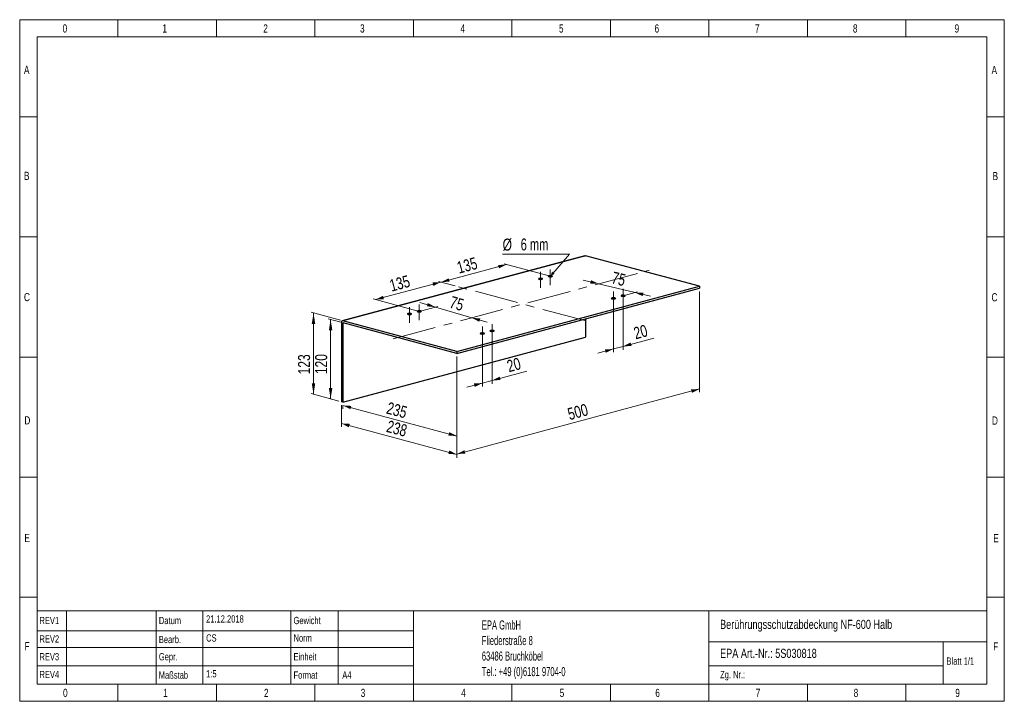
# Model space of a CAD drawing. Header units: millimetres. Extents: x 5 to 292, y 5 to 204.
import ezdxf

# ---------------------------------------------------------------- set-up
doc = ezdxf.new("R2010")
doc.units = ezdxf.units.MM
doc.linetypes.add('CENTERX2', pattern=[20.32, 12.7, -2.54, 2.54, -2.54])
doc.styles.add('SLDTEXTSTYLE0', font='TXT', dxfattribs={"width": 0.75})
doc.styles.add('SLDTEXTSTYLE1', font='TXT', dxfattribs={"width": 0.605})
doc.styles.add('SLDTEXTSTYLE2', font='TXT', dxfattribs={"width": 0.6875})
doc.dimstyles.new('SLDDIMSTYLE0', dxfattribs={"dimtxt": 3.5, "dimasz": 3.302, "dimexe": 0, "dimexo": 0.0625, "dimgap": 0.875, "dimtad": 1, "dimlfac": 5, "dimrnd": 1e-09, "dimzin": 12, "dimdsep": 46, "dimtxsty": 'SLDTEXTSTYLE0', "dimsah": 1, "dimcen": 0.09, "dimadec": 0, "dimazin": 3, "dimtfac": 1, "dimtofl": 0, "dimtmove": 0, "dimatfit": 3, "dimfxl": 1, "dimfrac": 2, "dimtolj": 1, "dimtzin": 12, "dimarcsym": 0})
doc.dimstyles.new('SLDDIMSTYLE1', dxfattribs={"dimtxt": 3.5, "dimasz": 3.302, "dimexe": 0, "dimexo": 0.0625, "dimgap": 0.875, "dimtad": 1, "dimdec": 0, "dimlfac": 5, "dimrnd": 1e-09, "dimzin": 12, "dimdsep": 46, "dimtxsty": 'SLDTEXTSTYLE0', "dimsah": 1, "dimcen": 0.09, "dimadec": 0, "dimazin": 3, "dimtfac": 1, "dimtdec": 0, "dimtmove": 0, "dimatfit": 0, "dimfxl": 1, "dimfrac": 2, "dimtolj": 1, "dimtzin": 12, "dimarcsym": 0})
doc.dimstyles.new('SLDDIMSTYLE2', dxfattribs={"dimtxt": 3.5, "dimasz": 3.302, "dimexe": 0, "dimexo": 0.0625, "dimgap": 0.875, "dimtad": 0, "dimtih": 1, "dimtoh": 1, "dimdec": 0, "dimlfac": 5, "dimrnd": 1e-09, "dimzin": 12, "dimdsep": 46, "dimtxsty": 'SLDTEXTSTYLE0', "dimsah": 1, "dimcen": 0, "dimadec": 0, "dimazin": 3, "dimtfac": 1, "dimtdec": 0, "dimtofl": 0, "dimtmove": 0, "dimatfit": 3, "dimfxl": 1, "dimfrac": 2, "dimtolj": 1, "dimtzin": 12, "dimarcsym": 0})
doc.dimstyles.new('SLDDIMSTYLE3', dxfattribs={"dimtxt": 3.5, "dimasz": 3.302, "dimexe": 0, "dimexo": 0.0625, "dimgap": 0.875, "dimtad": 1, "dimlfac": 5, "dimrnd": 1e-09, "dimzin": 12, "dimdsep": 46, "dimtxsty": 'SLDTEXTSTYLE0', "dimsah": 1, "dimcen": 0.09, "dimadec": 0, "dimazin": 3, "dimtfac": 1, "dimtmove": 0, "dimatfit": 0, "dimfxl": 1, "dimfrac": 2, "dimtolj": 1, "dimtzin": 12, "dimarcsym": 0})

# ---------------------------------------------------------------- blocks, each defined once
blk = doc.blocks.new('SW_NOTE_0')
at = {"color": 0, "linetype": 'Continuous', "lineweight": 0, "attachment_point": 1, "style": 'SLDTEXTSTYLE1'}
for s, insert, char_height in [('EPA GmbH', (0, 3.41), 2.646), ('Fliederstraße 8', (0, -1.12), 2.6458), ('63486 Bruchköbel', (0, -5.64), 2.6458), ('Tel.: +49 (0)6181 9704-0', (0, -10.17), 2.6458)]:
    blk.add_mtext(s, dxfattribs=dict(at, insert=insert, char_height=char_height))
blk = doc.blocks.new('_D')
at = {"color": 7, "linetype": 'Continuous', "lineweight": 18}
for p, q in [((132.82, 105.71), (132.82, 81.62)), ((99.59, 91.49), (99.59, 90.53)), ((99.59, 91.49), (132.82, 82.59))]:
    blk.add_line(p, q, dxfattribs=at)
for points in [[(99.59, 91.49), (101.79, 90.38), (102.06, 91.36)], [(132.82, 82.59), (130.62, 83.7), (130.36, 82.72)]]:
    blk.add_solid(points, dxfattribs=at)
at = {"color": 7, "linetype": 'Continuous', "lineweight": 18, "insert": (112.96, 92.58), "char_height": 3.5, "attachment_point": 1, "rotation": 345.002, "style": 'SLDTEXTSTYLE0'}
blk.add_mtext('235', dxfattribs=at)
blk = doc.blocks.new('_D_1')
at = {"color": 7, "linetype": 'Continuous', "lineweight": 18}
for p, q in [((132.82, 105.71), (132.82, 76.28)), ((99.17, 91.61), (99.17, 85.3)), ((99.17, 86.26), (132.82, 77.24))]:
    blk.add_line(p, q, dxfattribs=at)
for points in [[(99.17, 86.26), (101.37, 85.14), (101.63, 86.13)], [(132.82, 77.24), (130.62, 78.36), (130.36, 77.38)]]:
    blk.add_solid(points, dxfattribs=at)
at = {"color": 7, "linetype": 'Continuous', "lineweight": 18, "insert": (112.96, 87.24), "char_height": 3.5, "attachment_point": 1, "rotation": 345.002, "style": 'SLDTEXTSTYLE0'}
blk.add_mtext('238', dxfattribs=at)
blk = doc.blocks.new('_D_2')
at = {"color": 7, "linetype": 'Continuous', "lineweight": 18}
for p, q in [((203.54, 124.66), (203.54, 95.32)), ((132.82, 105.71), (132.82, 76.38)), ((132.82, 77.34), (203.54, 96.29))]:
    blk.add_line(p, q, dxfattribs=at)
for points in [[(203.54, 96.29), (201.07, 96.15), (201.33, 95.17)], [(132.82, 77.34), (135.29, 77.48), (135.03, 78.46)]]:
    blk.add_solid(points, dxfattribs=at)
at = {"color": 7, "linetype": 'Continuous', "lineweight": 18, "insert": (164.78, 90.57), "char_height": 3.5, "attachment_point": 1, "rotation": 14.998, "style": 'SLDTEXTSTYLE0'}
blk.add_mtext('500', dxfattribs=at)
blk = doc.blocks.new('_D_3')
at = {"color": 7, "linetype": 'Continuous', "lineweight": 18}
for p, q in [((128.18, 127.44), (109.09, 122.33)), ((132.31, 126.34), (127.48, 127.63)), ((121.16, 119.09), (108.39, 122.52))]:
    blk.add_line(p, q, dxfattribs=at)
for points in [[(128.18, 127.44), (125.72, 127.31), (125.98, 126.32)], [(109.09, 122.33), (111.56, 122.46), (111.3, 123.44)]]:
    blk.add_solid(points, dxfattribs=at)
at = {"color": 7, "linetype": 'Continuous', "lineweight": 18, "insert": (112.88, 128.01), "char_height": 3.5, "attachment_point": 1, "rotation": 14.998, "style": 'SLDTEXTSTYLE0'}
blk.add_mtext('135', dxfattribs=at)
blk = doc.blocks.new('_D_4')
at = {"color": 7, "linetype": 'Continuous', "lineweight": 18}
for p, q in [((128.23, 127.43), (147.32, 132.54)), ((159.34, 129.32), (146.62, 132.73)), ((132.31, 126.34), (127.52, 127.62))]:
    blk.add_line(p, q, dxfattribs=at)
for points in [[(147.32, 132.54), (144.86, 132.41), (145.12, 131.43)], [(128.23, 127.43), (130.7, 127.56), (130.43, 128.54)]]:
    blk.add_solid(points, dxfattribs=at)
at = {"color": 7, "linetype": 'Continuous', "lineweight": 18, "insert": (132.52, 133.25), "char_height": 3.5, "attachment_point": 1, "rotation": 14.998, "style": 'SLDTEXTSTYLE0'}
blk.add_mtext('135', dxfattribs=at)
blk = doc.blocks.new('_D_5')
at = {"color": 7, "linetype": 'Continuous', "lineweight": 18}
for p, q in [((126.56, 120.16), (122.07, 121.49)), ((122.57, 119.09), (127.27, 120.35)), ((137.17, 117.03), (126.56, 120.16)), ((137.17, 117.03), (141.66, 115.71))]:
    blk.add_line(p, q, dxfattribs=at)
for points in [[(126.56, 120.16), (124.37, 121.34), (124.08, 120.36)], [(137.17, 117.03), (139.36, 115.86), (139.65, 116.83)]]:
    blk.add_solid(points, dxfattribs=at)
at = {"color": 7, "linetype": 'Continuous', "lineweight": 18, "insert": (131.44, 123.43), "char_height": 3.5, "attachment_point": 1, "rotation": 343.5554, "style": 'SLDTEXTSTYLE0'}
blk.add_mtext('75', dxfattribs=at)
blk = doc.blocks.new('_D_6')
at = {"color": 7, "linetype": 'Continuous', "lineweight": 18}
for p, q in [((174.14, 126.94), (169.65, 128.02)), ((174.14, 126.94), (184.74, 124.38)), ((181.97, 123.64), (185.45, 124.57)), ((184.74, 124.38), (189.23, 123.3))]:
    blk.add_line(p, q, dxfattribs=at)
for points in [[(174.14, 126.94), (171.92, 127.99), (171.68, 127)], [(184.74, 124.38), (186.96, 123.33), (187.2, 124.32)]]:
    blk.add_solid(points, dxfattribs=at)
at = {"color": 7, "linetype": 'Continuous', "lineweight": 18, "insert": (178.49, 130.53), "char_height": 3.5, "attachment_point": 1, "rotation": 346.4685, "style": 'SLDTEXTSTYLE0'}
blk.add_mtext('75', dxfattribs=at)
blk = doc.blocks.new('_D_7')
at = {"color": 7, "linetype": 'Continuous', "lineweight": 18}
for p, q in [((99.02, 115.73), (95.32, 116.72)), ((96.03, 116.53), (96.03, 93.41)), ((98.46, 92.76), (95.32, 93.6))]:
    blk.add_line(p, q, dxfattribs=at)
for points in [[(96.03, 116.53), (95.52, 113.35), (96.54, 113.35)], [(96.03, 93.41), (96.54, 96.59), (95.52, 96.59)]]:
    blk.add_solid(points, dxfattribs=at)
at = {"color": 7, "linetype": 'Continuous', "lineweight": 18, "insert": (91.52, 100.61), "char_height": 3.5, "attachment_point": 1, "rotation": 90, "style": 'SLDTEXTSTYLE0'}
blk.add_mtext('120', dxfattribs=at)
blk = doc.blocks.new('_D_8')
at = {"color": 7, "linetype": 'Continuous', "lineweight": 18}
for p, q in [((98.88, 116.35), (90.34, 118.64)), ((91.05, 118.45), (91.05, 94.75)), ((98.46, 92.76), (90.34, 94.93))]:
    blk.add_line(p, q, dxfattribs=at)
for points in [[(91.05, 118.45), (90.54, 115.26), (91.55, 115.26)], [(91.05, 94.75), (91.55, 97.93), (90.54, 97.93)]]:
    blk.add_solid(points, dxfattribs=at)
at = {"color": 7, "linetype": 'Continuous', "lineweight": 18, "insert": (86.54, 100.54), "char_height": 3.5, "attachment_point": 1, "rotation": 90, "style": 'SLDTEXTSTYLE0'}
blk.add_mtext('123', dxfattribs=at)
blk = doc.blocks.new('_D_9')
at = {"color": 7, "linetype": 'Continuous', "lineweight": 18}
for p, q in [((165.64, 135.59), (146.15, 135.59)), ((160.18, 129.29), (165.64, 135.59))]:
    blk.add_line(p, q, dxfattribs=at)
blk.add_solid([(160.18, 129.29), (161.31, 129.82), (160.55, 130.48)], dxfattribs=at)
at = {"color": 7, "linetype": 'Continuous', "lineweight": 18, "char_height": 3.5, "attachment_point": 1}
for s, insert, style in [('%%c', (146.15, 140.1), 'SLDTEXTSTYLE0'), ('6 mm', (151.43, 140.15), 'SLDTEXTSTYLE2')]:
    blk.add_mtext(s, dxfattribs=dict(at, insert=insert, style=style))
blk = doc.blocks.new('_D_10')
at = {"color": 7, "linetype": 'Continuous', "lineweight": 18}
for p, q in [((143.08, 112.26), (143.08, 97.81)), ((140.25, 111.5), (140.25, 97.06)), ((143.08, 98.78), (153.24, 101.5)), ((140.25, 98.02), (135.76, 96.82)), ((140.25, 98.02), (143.08, 98.78))]:
    blk.add_line(p, q, dxfattribs=at)
for points in [[(140.25, 98.02), (137.78, 97.89), (138.05, 96.9)], [(143.08, 98.78), (145.54, 98.91), (145.28, 99.89)]]:
    blk.add_solid(points, dxfattribs=at)
at = {"color": 7, "linetype": 'Continuous', "lineweight": 18, "insert": (147.08, 104.52), "char_height": 3.5, "attachment_point": 1, "rotation": 14.998, "style": 'SLDTEXTSTYLE0'}
blk.add_mtext('20', dxfattribs=at)
blk = doc.blocks.new('_D_11')
at = {"color": 7, "linetype": 'Continuous', "lineweight": 18}
for p, q in [((178.43, 121.73), (178.43, 106.98)), ((181.26, 122.49), (181.26, 107.74)), ((181.26, 108.7), (190.19, 111.09)), ((178.43, 107.94), (173.94, 106.74)), ((178.43, 107.94), (181.26, 108.7))]:
    blk.add_line(p, q, dxfattribs=at)
for points in [[(181.26, 108.7), (183.73, 108.83), (183.46, 109.81)], [(178.43, 107.94), (175.97, 107.81), (176.23, 106.82)]]:
    blk.add_solid(points, dxfattribs=at)
at = {"color": 7, "linetype": 'Continuous', "lineweight": 18, "insert": (184.02, 114.11), "char_height": 3.5, "attachment_point": 1, "rotation": 14.998, "style": 'SLDTEXTSTYLE0'}
blk.add_mtext('20', dxfattribs=at)

msp = doc.modelspace()

# ---------------------------------------------------------------- linework, layer by layer
at = {"color": 8, "linetype": 'Continuous', "lineweight": 18}
for p, q in [((5.4194, 5.3041), (5.4194, 203.8748)), ((5.4194, 203.8748), (292.3637, 203.8748)), ((34.0637, 203.8748), (34.0637, 198.8748)), ((62.7637, 203.8748), (62.7637, 198.8748)), ((91.4637, 203.8748), (91.4637, 198.8748)), ((120.1637, 203.8748), (120.1637, 198.8748)), ((148.8915, 203.8748), (148.8915, 198.8748)), ((177.5637, 203.8748), (177.5637, 198.8748)), ((206.2637, 203.8748), (206.2637, 198.8748)), ((234.9637, 203.8748), (234.9637, 198.8748)), ((263.6637, 203.8748), (263.6637, 198.8748)), ((292.3637, 203.8748), (292.3637, 5.3041)), ((10.4861, 10.3041), (10.4861, 198.8748)), ((10.4861, 198.8748), (287.2969, 198.8748)), ((287.2969, 10.3041), (287.2969, 198.8748)), ((5.4194, 175.5943), (10.4861, 175.5943)), ((287.2969, 175.5943), (292.3637, 175.5943)), ((5.4194, 140.5943), (10.4861, 140.5943)), ((287.2969, 140.5943), (292.3637, 140.5943)), ((5.4194, 105.5943), (10.4861, 105.5943)), ((287.2969, 105.5943), (292.3637, 105.5943)), ((5.4194, 70.5943), (10.4861, 70.5943)), ((287.2969, 70.5943), (292.3637, 70.5943)), ((5.4194, 35.5943), (10.4861, 35.5943)), ((287.2969, 35.5943), (292.3637, 35.5943)), ((10.4861, 31.6276), (287.2969, 31.6276)), ((19.0234, 31.6276), (19.0234, 10.3041)), ((45.1659, 31.6276), (45.1659, 10.3041)), ((58.7453, 31.6276), (58.7453, 10.3041)), ((84.4797, 31.6276), (84.4797, 10.3041)), ((98.252, 10.3041), (98.252, 31.6276)), ((120.1637, 31.6276), (120.1637, 10.3041)), ((206.2554, 31.6276), (206.2554, 10.3041)), ((10.4861, 25.8589), (84.4797, 25.8589)), ((84.4797, 25.8589), (120.1637, 25.8589)), ((10.4861, 20.9659), (84.4797, 20.9659)), ((84.4797, 20.9659), (120.1637, 20.9659)), ((206.2554, 22.6741), (287.2969, 22.6741)), ((274.5103, 22.6741), (274.5103, 10.3041)), ((10.4861, 15.6168), (84.4797, 15.6168)), ((84.4797, 15.6168), (120.1637, 15.6168)), ((206.2554, 15.6168), (274.5103, 15.6168)), ((10.4861, 10.3041), (287.2969, 10.3041)), ((34.0637, 10.3041), (34.0637, 5.3041)), ((62.7637, 10.3041), (62.7637, 5.3041)), ((91.4637, 10.3041), (91.4637, 5.3041)), ((120.1637, 10.3041), (120.1637, 5.3041)), ((148.8915, 10.3041), (148.8915, 5.3041)), ((177.5637, 10.3041), (177.5637, 5.3041)), ((206.2637, 10.3041), (206.2637, 5.3041)), ((234.9637, 10.3041), (234.9637, 5.3041)), ((263.6637, 10.3041), (263.6637, 5.3041)), ((5.4194, 5.3041), (292.3637, 5.3041))]:
    msp.add_line(p, q, dxfattribs=at)
at = {"color": 7, "linetype": 'Continuous', "lineweight": 25}
for p, q in [((170.1459, 135.1028), (99.4352, 116.1587)), ((170.3012, 135.1013), (99.5905, 116.1572)), ((203.5352, 126.1976), (170.3012, 135.1013)), ((132.8245, 107.2534), (203.5352, 126.1976)), ((132.8245, 106.6753), (203.5352, 125.6195)), ((203.5352, 126.1976), (203.5352, 125.6195)), ((99.1662, 115.6928), (99.1662, 92.5701)), ((132.8245, 107.2534), (99.5905, 116.1572)), ((99.5905, 115.3864), (99.5905, 92.4565)), ((132.8245, 106.6753), (99.7319, 115.5412)), ((170.3012, 116.7158), (170.3012, 111.4006)), ((99.5905, 92.4565), (170.3012, 111.4006)), ((132.8245, 107.2534), (132.8245, 106.6753)), ((99.5905, 92.4565), (99.1662, 92.5701))]:
    msp.add_line(p, q, dxfattribs=at)
at = {"color": 7, "linetype": 'CENTERX2', "lineweight": 18}
for p, q in [((114.2756, 110.8987), (188.8501, 130.878)), ((157.2197, 130.3762), (157.2197, 125.7981)), ((160.0481, 126.5559), (160.0481, 131.1339)), ((170.1117, 116.2079), (133.014, 126.1468)), ((178.4329, 124.6929), (178.4329, 120.1148)), ((181.2613, 120.8726), (181.2613, 125.4507)), ((121.8644, 116.326), (121.8644, 120.9041)), ((119.0359, 115.5682), (119.0359, 120.1463)), ((143.0776, 110.6428), (143.0776, 115.2208)), ((140.2491, 109.885), (140.2491, 114.4631))]:
    msp.add_line(p, q, dxfattribs=at)
at = {"color": 8, "linetype": 'Continuous', "lineweight": 25}
msp.add_line((99.9501, 115.4828), (99.5905, 115.3864), dxfattribs=at)
at = {"color": 7, "linetype": 'Continuous', "lineweight": 25, "flags": 128}
for points in [[(170.1459, 135.1028), (170.2184, 135.1124), (170.3012, 135.1013)], [(159.6239, 129.0203), (159.7946, 128.9882), (159.9958, 128.9738), (160.2034, 128.9787), (160.3923, 129.0023), (160.5396, 129.0417), (160.6277, 129.0923), (160.6458, 129.1479), (160.5919, 129.2019), (160.4724, 129.2476), (160.3017, 129.2796), (160.1004, 129.2941), (159.8928, 129.2892), (159.704, 129.2656), (159.5566, 129.2261), (159.4686, 129.1755), (159.4504, 129.1199), (159.5043, 129.066), (159.6239, 129.0203)], [(156.7954, 128.2625), (156.9661, 128.2305), (157.1674, 128.216), (157.375, 128.2209), (157.5638, 128.2445), (157.7112, 128.284), (157.7993, 128.3346), (157.8174, 128.3902), (157.7635, 128.4441), (157.644, 128.4898), (157.4733, 128.5219), (157.272, 128.5363), (157.0644, 128.5314), (156.8756, 128.5078), (156.7282, 128.4684), (156.6401, 128.4178), (156.622, 128.3622), (156.6759, 128.3082), (156.7954, 128.2625)], [(180.8371, 123.337), (181.0078, 123.305), (181.209, 123.2905), (181.4166, 123.2954), (181.6055, 123.319), (181.7528, 123.3585), (181.8409, 123.4091), (181.8591, 123.4647), (181.8051, 123.5186), (181.6856, 123.5643), (181.5149, 123.5964), (181.3136, 123.6108), (181.106, 123.6059), (180.9172, 123.5824), (180.7698, 123.5429), (180.6818, 123.4923), (180.6636, 123.4367), (180.7175, 123.3827), (180.8371, 123.337)], [(178.0086, 122.5792), (178.1793, 122.5472), (178.3806, 122.5328), (178.5882, 122.5376), (178.7771, 122.5612), (178.9244, 122.6007), (179.0125, 122.6513), (179.0306, 122.7069), (178.9767, 122.7608), (178.8572, 122.8066), (178.6865, 122.8386), (178.4852, 122.853), (178.2776, 122.8482), (178.0888, 122.8246), (177.9414, 122.7851), (177.8534, 122.7345), (177.8352, 122.6789), (177.8891, 122.625), (178.0086, 122.5792)], [(118.6117, 118.0326), (118.7824, 118.0006), (118.9836, 117.9862), (119.1912, 117.991), (119.3801, 118.0146), (119.5274, 118.0541), (119.6155, 118.1047), (119.6337, 118.1603), (119.5797, 118.2142), (119.4602, 118.26), (119.2895, 118.292), (119.0882, 118.3064), (118.8806, 118.3016), (118.6918, 118.278), (118.5444, 118.2385), (118.4564, 118.1879), (118.4382, 118.1323), (118.4922, 118.0784), (118.6117, 118.0326)], [(121.4401, 118.7904), (121.6108, 118.7584), (121.8121, 118.7439), (122.0197, 118.7488), (122.2085, 118.7724), (122.3559, 118.8119), (122.4439, 118.8625), (122.4621, 118.9181), (122.4081, 118.972), (122.2886, 119.0177), (122.1179, 119.0498), (121.9167, 119.0642), (121.7091, 119.0593), (121.5202, 119.0358), (121.3729, 118.9963), (121.2848, 118.9457), (121.2666, 118.8901), (121.3206, 118.8361), (121.4401, 118.7904)], [(99.5905, 116.1572), (99.5077, 116.1682), (99.4281, 116.1567), (99.3548, 116.1229), (99.2905, 116.0682), (99.2377, 115.9948), (99.1985, 115.9053), (99.1744, 115.8034), (99.1662, 115.6928)], [(99.5905, 115.3864), (99.5932, 115.4233), (99.6013, 115.4573), (99.6143, 115.4871), (99.6319, 115.5116), (99.6534, 115.5298), (99.6778, 115.5411), (99.7043, 115.5449), (99.7319, 115.5412)], [(139.8249, 112.3494), (139.9956, 112.3174), (140.1968, 112.3029), (140.4044, 112.3078), (140.5933, 112.3314), (140.7406, 112.3709), (140.8287, 112.4215), (140.8469, 112.4771), (140.7929, 112.531), (140.6734, 112.5767), (140.5027, 112.6087), (140.3014, 112.6232), (140.0938, 112.6183), (139.905, 112.5947), (139.7577, 112.5553), (139.6696, 112.5047), (139.6514, 112.4491), (139.7054, 112.3951), (139.8249, 112.3494)], [(142.6533, 113.1072), (142.824, 113.0751), (143.0253, 113.0607), (143.2329, 113.0656), (143.4217, 113.0892), (143.5691, 113.1286), (143.6571, 113.1792), (143.6753, 113.2348), (143.6214, 113.2888), (143.5018, 113.3345), (143.3311, 113.3665), (143.1299, 113.381), (142.9223, 113.3761), (142.7334, 113.3525), (142.5861, 113.313), (142.498, 113.2624), (142.4799, 113.2068), (142.5338, 113.1529), (142.6533, 113.1072)]]:
    msp.add_lwpolyline(points, dxfattribs=at)

# ---------------------------------------------------------------- block references
at = {"color": 7, "linetype": 'Continuous', "lineweight": 0}
msp.add_blockref('SW_NOTE_0', (140.0967, 25.4516), dxfattribs=at)

# ---------------------------------------------------------------- texts
at = {"color": 8, "linetype": 'Continuous', "lineweight": 0, "char_height": 2.3813, "attachment_point": 1, "style": 'SLDTEXTSTYLE0'}
for s, insert in [('0', (17.9331, 202.5124)), ('1', (47.0099, 202.5124)), ('2', (76.4063, 202.5124)), ('3', (104.6126, 202.5124)), ('4', (133.8741, 202.5124)), ('5', (162.581, 202.5124)), ('6', (190.4477, 202.5124)), ('7', (219.7148, 202.5124)), ('8', (248.2542, 202.5124)), ('9', (277.8787, 202.5124)), ('A', (6.6655, 190.4563)), ('A', (288.6521, 190.3948)), ('B', (6.6655, 159.5766)), ('B', (288.9461, 159.5151)), ('C', (6.6655, 124.2638)), ('C', (288.6521, 124.2023)), ('D', (6.7929, 88.3423)), ('D', (288.7722, 88.2808)), ('E', (6.8003, 54.0662)), ('E', (289.1396, 54.0047)), ('F', (6.8343, 22.5508)), ('F', (289.1396, 22.4893)), ('0', (18.0595, 8.9481)), ('1', (47.2179, 8.9481)), ('2', (76.6143, 8.9481)), ('3', (104.8206, 8.9481)), ('4', (134.0821, 8.9481)), ('5', (162.789, 8.9481)), ('6', (190.6557, 8.9481)), ('7', (219.9227, 8.9481)), ('8', (248.4622, 8.9481)), ('9', (278.0867, 8.9481))]:
    msp.add_mtext(s, dxfattribs=dict(at, insert=insert))
at = {"color": 7, "linetype": 'Continuous', "lineweight": 0, "attachment_point": 1, "style": 'SLDTEXTSTYLE0'}
for s, insert, char_height in [('REV1', (11.1858, 29.9045), 2.11667), ('Datum', (45.9789, 29.9045), 2.11667), ('21.12.2018', (59.7449, 30.3593), 2.11667), ('Gewicht', (85.228, 29.9045), 2.11667), ('Berührungsschutzabdeckung NF-600 Halb', (209.5342, 29.0381), 2.645833), ('REV2', (11.1858, 24.5176), 2.11667), ('Bearb.', (45.9789, 24.3718), 2.11667), ('CS', (59.7449, 24.8175), 2.11667), ('Norm', (85.228, 24.8175), 2.11667), ('EPA Art.-Nr.: 5S030818', (209.5342, 20.5947), 2.645833), ('REV3', (11.1858, 19.3544), 2.11667), ('Gepr.', (45.9789, 19.3544), 2.11667), ('Einheit', (85.228, 19.3544), 2.11667), ('Blatt 1/1', (275.5211, 18.0776), 2.11667), ('1:5', (59.7449, 14.3869), 2.11667), ('REV4', (11.1858, 14.1687), 2.11667), ('Maßstab', (45.9485, 14.0009), 2.11667), ('Format', (85.228, 14.0009), 2.11667), ('A4', (99.4316, 14.0009), 2.11667), ('Zg. Nr.:', (209.5342, 14.1446), 2.11667)]:
    msp.add_mtext(s, dxfattribs=dict(at, insert=insert, char_height=char_height))

# ---------------------------------------------------------------- dimensions: what is measured, and where the dimension line sits
at = {"color": 7, "linetype": 'Continuous', "lineweight": 18}
dim = msp.add_radius_dim(center=(160.0481, 129.1339), mpoint=(160.1838, 129.2905), text='%%c6 mm', dimstyle='SLDDIMSTYLE2', override={"dimpost": '<>'}, dxfattribs=at)
dim.commit()
dim.dimension.update_dxf_attribs({"geometry": '_D_9', "text_midpoint": (155.1009, 138.3937), "dimtype": 164})
for base, p1, p2, angle, dimstyle, picture, middle in [((147.3222, 132.5433), (133.014, 126.1468), (160.0481, 129.1339), 14.997961, 'SLDDIMSTYLE0', '_D_4', (137.4312, 129.8934)), ((109.0928, 122.3257), (133.014, 126.1468), (121.8644, 118.9041), 14.997961, 'SLDDIMSTYLE0', '_D_3', (117.7949, 124.6571)), ((184.7428, 124.3834), (188.8501, 130.878), (181.2613, 123.4507), 346.468476, 'SLDDIMSTYLE1', '_D_6', (179.9452, 125.538)), ((126.5623, 120.1627), (114.2756, 110.8987), (121.8644, 118.9041), 343.555436, 'SLDDIMSTYLE1', '_D_5', (132.6419, 118.3682)), ((203.5352, 96.286), (132.8245, 106.6753), (203.5352, 125.6195), 14.997961, 'SLDDIMSTYLE0', '_D_2', (169.6921, 87.2191)), ((181.2613, 108.6986), (178.4329, 122.6929), (181.2613, 123.4507), 14.997961, 'SLDDIMSTYLE3', '_D_11', (187.6898, 110.4209)), ((91.0468, 94.7454), (99.5905, 116.1572), (99.1662, 92.5701), 90, 'SLDDIMSTYLE0', '_D_8', (91.0468, 104.4156)), ((96.0273, 93.4111), (99.7319, 115.5412), (99.1662, 92.5701), 90, 'SLDDIMSTYLE0', '_D_7', (96.0273, 104.4913)), ((143.0776, 98.7784), (140.2491, 112.4631), (143.0776, 113.2208), 14.997961, 'SLDDIMSTYLE3', '_D_10', (150.7439, 100.8323)), ((132.8245, 77.2429), (99.1662, 92.5701), (132.8245, 106.6753), 345.002039, 'SLDDIMSTYLE0', '_D_1', (115.5373, 81.8743)), ((132.8245, 82.5876), (99.5905, 92.4565), (132.8245, 106.6753), 345.002039, 'SLDDIMSTYLE0', '_D', (115.5373, 87.2191))]:
    dim = msp.add_linear_dim(base=base, p1=p1, p2=p2, angle=angle, dimstyle=dimstyle, dxfattribs=at)
    dim.commit()
    dim.dimension.update_dxf_attribs({"geometry": picture, "text_midpoint": middle, "dimtype": 160})

doc.saveas('drawing.dxf')
